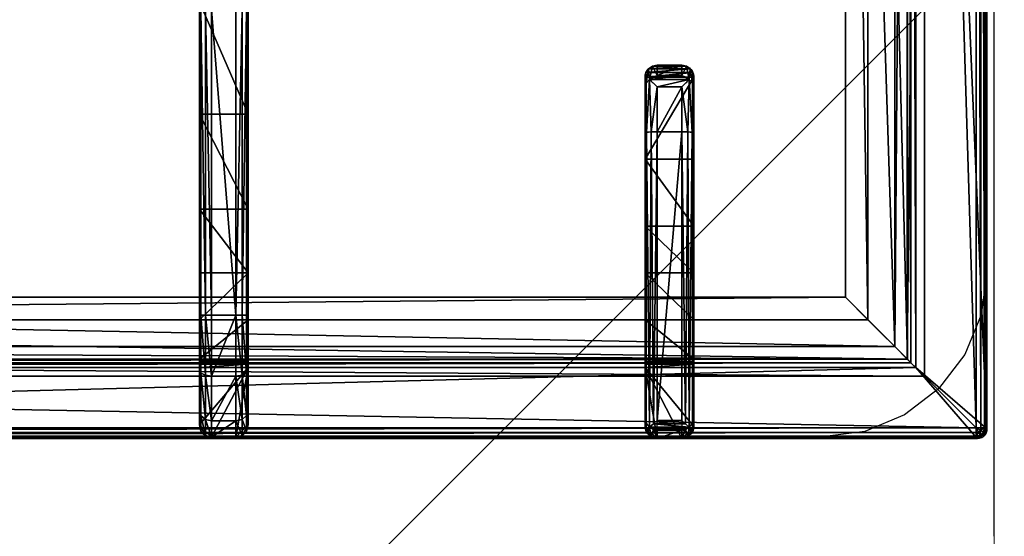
# Model space of a CAD drawing. Header units: millimetres. Extents: x 103872 to 294171, y 5570 to 32737.
# Tile 86 of 117: x 135055 to 135257, y 11654 to 11759. Entities that reach past the tile are written whole.
import ezdxf

# ---------------------------------------------------------------- set-up
doc = ezdxf.new("R2010")
doc.units = ezdxf.units.MM
doc.header["$LTSCALE"] = 2.5
doc.linetypes.add('CONTINUA', pattern=[0])
doc.layers.add('CKD Equipments', color=252, linetype='Continuous', lineweight=0)
doc.layers.add('Dimension', color=40, linetype='Continuous', lineweight=0)
for name, color, linetype in [('IQ_200_3D', 1, 'Continuous'), ('IQ_204_2D', 7, 'CONTINUA'), ('IQ_204_3D', 7, 'Continuous')]:
    doc.layers.add(name, color=color, linetype=linetype)

# ---------------------------------------------------------------- blocks, each defined once
blk = doc.blocks.new('ELECTROLUX-MC7-TOPFYERBRURNERS4')
at = {"layer": 'IQ_200_3D', "color": 8}
for points, invisible_edges in [([(400, -655, 900), (420.34, -619.74, 900), (420.34, -117.26, 900), (400, -80.5, 900)], 13), ([(378.51, -628.47, 900), (379.66, -619.74, 900), (400, -655, 900)], 10), ([(421.49, -628.47, 900), (420.34, -619.74, 900), (400, -655, 900)], 10), ([(375.14, -636.62, 900), (378.51, -628.47, 900), (400, -655, 900)], 10), ([(424.86, -636.62, 900), (421.49, -628.47, 900), (400, -655, 900)], 10), ([(369.77, -643.61, 900), (375.14, -636.62, 900), (400, -655, 900)], 10), ([(430.23, -643.61, 900), (424.86, -636.62, 900), (400, -655, 900)], 10), ([(362.78, -648.98, 900), (369.77, -643.61, 900), (400, -655, 900)], 10), ([(437.22, -648.98, 900), (430.23, -643.61, 900), (400, -655, 900)], 10), ([(354.63, -652.35, 900), (362.78, -648.98, 900), (400, -655, 900)], 10), ([(445.37, -652.35, 900), (437.22, -648.98, 900), (400, -655, 900)], 10), ([(345.89, -653.5, 900), (354.63, -652.35, 900), (400, -655, 900)], 10), ([(454.11, -653.5, 900), (445.37, -652.35, 900), (400, -655, 900)], 10), ([(800, -655, 900), (745.89, -653.5, 900), (454.11, -653.5, 900), (400, -655, 900)], 5)]:
    blk.add_3dface(points, dxfattribs=dict(at, invisible_edges=invisible_edges))
at = {"layer": 'IQ_204_2D', "color": 8}
for p, q in [((420, -651.5), (420, -85.5)), ((422.81, -492.25), (445.31, -492.25)), ((445.31, -492.25), (445.31, -494.75)), ((445.31, -492.25), (507.76, -492.25)), ((420.31, -494.75), (420.31, -499.75)), ((445.31, -494.75), (420.31, -494.75)), ((445.31, -494.75), (445.31, -499.75)), ((507.81, -494.75), (445.31, -494.75)), ((420.31, -499.75), (445.31, -499.75)), ((445.31, -499.75), (507.81, -499.75)), ((445.31, -499.75), (445.31, -502.25)), ((445.31, -502.25), (422.81, -502.25)), ((507.76, -502.25), (445.31, -502.25)), ((482.76, -583.5), (422.47, -583.5)), ((491.91, -583.5), (482.76, -583.5)), ((491.91, -583.5), (494.04, -583.5)), ((420, -586), (420, -591)), ((420, -586), (420, -591)), ((422, -586), (422, -591)), ((422, -586), (482.81, -586)), ((482.81, -586), (482.81, -591)), ((482.81, -586), (492.02, -586)), ((492.02, -591), (492.02, -586)), ((496.48, -586), (494.37, -586)), ((494.37, -586), (494.37, -591)), ((496.48, -591), (496.48, -586)), ((482.81, -591), (422, -591)), ((492.02, -591), (482.81, -591)), ((494.37, -591), (496.48, -591)), ((422.47, -593.5), (482.76, -593.5)), ((482.76, -593.5), (491.91, -593.5)), ((494.04, -593.5), (491.91, -593.5)), ((422, -653.5), (778, -653.5))]:
    blk.add_line(p, q, dxfattribs=at)
blk.add_lwpolyline([(751.02, -112.48), (448.98, -112.48), (448.98, -624.52), (751.02, -624.52)], close=True, dxfattribs=at)
for centre, start, end in [((422.81, -494.75), 90, 180), ((422.81, -499.75), 180, 270)]:
    blk.add_arc(centre, 2.5, start, end, dxfattribs=at)
at = {"layer": 'IQ_204_2D', "color": 8, "extrusion": (0, 0, -1)}
for centre, major_axis, ratio, start_param, end_param in [((422.47, -586), (0, 2.5), 0.948965, -0.895145, 0), ((482.76, -586), (0, 2.5), 0.02182, 0, 1.570796), ((491.91, -586), (0, 2.5), 0.84544, 0, 0.894481), ((491.91, -586), (2.5, 2.5), 0.02182, 0.872665, 1.54898), ((491.91, -586), (-1.92, 1.92), 0.8391, 1.592613, 2.268928), ((422.47, -591), (0, 2.5), 0.948965, 3.141593, 4.036737), ((482.76, -591), (0, 2.5), 0.02182, 1.570796, 3.141593), ((491.91, -591), (0, 2.5), 0.84544, 2.247111, 3.141593), ((491.91, -591), (-2.5, 2.5), 0.02182, 1.592613, 2.268928), ((491.91, -591), (1.92, 1.92), 0.8391, 0.872665, 1.54898), ((422, -651.5), (1.42, 1.42), 0.997265, 2.357564, 3.925621)]:
    blk.add_ellipse(centre, major_axis=major_axis, ratio=ratio, start_param=start_param, end_param=end_param, dxfattribs=at)
at = {"layer": 'IQ_204_2D', "color": 8}
for points, knots in [([(420, -586), (420.01, -585.86), (420.03, -585.71), (420.09, -585.41), (420.14, -585.25), (420.31, -584.87), (420.45, -584.64), (420.62, -584.44)], [0, 0, 0, 0, 0.576945, 0.576945, 1.153889, 1.153889, 2.068716, 2.068716, 2.068716, 2.068716]), ([(420.62, -584.44), (420.79, -584.64), (420.99, -584.87), (421.33, -585.25), (421.47, -585.41), (421.74, -585.71), (421.87, -585.86), (422, -586)], [11.858599, 11.858599, 11.858599, 11.858599, 12.773425, 12.773425, 13.35037, 13.35037, 13.927314, 13.927314, 13.927314, 13.927314]), ([(494.04, -583.5), (494.19, -583.5), (494.35, -583.51), (494.66, -583.58), (494.82, -583.63), (495.12, -583.75), (495.26, -583.83), (495.53, -584.02), (495.65, -584.12), (495.87, -584.34), (495.97, -584.47), (496.15, -584.74), (496.23, -584.89), (496.35, -585.2), (496.4, -585.36), (496.46, -585.68), (496.48, -585.84), (496.48, -586)], [3.776921, 3.776921, 3.776921, 3.776921, 4.248957, 4.248957, 4.720993, 4.720993, 5.193029, 5.193029, 5.665065, 5.665065, 6.135831, 6.135831, 6.606596, 6.606596, 7.077361, 7.077361, 7.548126, 7.548126, 7.548126, 7.548126]), ([(420.62, -592.56), (420.45, -592.36), (420.31, -592.13), (420.14, -591.75), (420.09, -591.59), (420.03, -591.29), (420.01, -591.14), (420, -591)], [11.858599, 11.858599, 11.858599, 11.858599, 12.773425, 12.773425, 13.35037, 13.35037, 13.927314, 13.927314, 13.927314, 13.927314]), ([(422, -591), (421.87, -591.14), (421.74, -591.29), (421.47, -591.59), (421.33, -591.75), (420.99, -592.13), (420.79, -592.36), (420.62, -592.56)], [0, 0, 0, 0, 0.576945, 0.576945, 1.153889, 1.153889, 2.068716, 2.068716, 2.068716, 2.068716]), ([(496.48, -591), (496.48, -591.16), (496.46, -591.32), (496.4, -591.64), (496.35, -591.8), (496.23, -592.11), (496.15, -592.26), (495.97, -592.53), (495.87, -592.66), (495.65, -592.88), (495.53, -592.98), (495.26, -593.17), (495.12, -593.25), (494.82, -593.37), (494.66, -593.42), (494.35, -593.48), (494.19, -593.5), (494.04, -593.5)], [15.096253, 15.096253, 15.096253, 15.096253, 15.567018, 15.567018, 16.037783, 16.037783, 16.508548, 16.508548, 16.979314, 16.979314, 17.45135, 17.45135, 17.923386, 17.923386, 18.395422, 18.395422, 18.867458, 18.867458, 18.867458, 18.867458])]:
    blk.add_open_spline(points, degree=3, knots=knots, dxfattribs=at)
at = {"layer": 'IQ_204_3D', "color": 8}
mesh = blk.add_polyface(dxfattribs=at)
corners = [(779.78, -85.71, 904.1), (780, -85.5, 900), (779.52, -84.72, 904.14), (779.73, -84.5, 900), (778, -83.5, 900), (778.78, -83.98, 904.14), (779, -83.77, 900), (777.79, -83.72, 904.1), (779.48, -85.71, 905.06), (779.29, -84.85, 905), (778.65, -85.21, 905.73), (778.76, -85.71, 905.75), (778.65, -84.21, 905), (777.79, -84.02, 905.06), (778.29, -84.85, 905.73), (777.79, -84.74, 905.75), (777.79, -85.71, 906), (422.21, -85.71, 906), (422.21, -84.74, 905.75), (422.21, -84.02, 905.06), (422.21, -83.72, 904.1), (422, -83.5, 900), (765.45, -638.95, 900), (422, -653.5, 900), (434.55, -638.95, 900), (765.45, -98.05, 900), (780, -651.5, 900), (434.55, -98.05, 900), (420, -85.5, 900), (421, -83.77, 900), (779.73, -652.5, 900), (779, -653.23, 900), (778, -653.5, 900), (420, -651.5, 900), (420.27, -652.5, 900), (421, -653.23, 900), (420.27, -84.5, 900), (421.22, -83.98, 904.14), (420.48, -84.72, 904.14), (420.22, -85.71, 904.1), (421.35, -84.21, 905), (421.71, -84.85, 905.73), (420.71, -84.85, 905), (420.52, -85.71, 905.06), (421.35, -85.21, 905.73), (421.24, -85.71, 905.75), (422.21, -651.29, 906), (421.24, -651.29, 905.75), (420.52, -651.29, 905.06), (420.22, -651.29, 904.1), (420.48, -652.28, 904.14), (421.22, -653.02, 904.14), (422.21, -653.28, 904.1), (420.71, -652.15, 905), (421.35, -651.79, 905.73), (421.35, -652.79, 905), (422.21, -652.98, 905.06), (421.71, -652.15, 905.73), (422.21, -652.26, 905.75), (435.55, -637.95, 899.73), (435.55, -99.05, 899.73), (436.28, -99.78, 899), (436.28, -637.22, 899), (438.88, -634.62, 902.5), (438.88, -102.38, 902.5), (436.31, -637.19, 905.06), (436.31, -99.81, 905.06), (432.81, -96.31, 906), (432.81, -640.69, 906), (448.98, -624.52, 885), (448.98, -112.48, 885), (444.36, -107.86, 885), (444.36, -629.14, 885), (777.79, -653.28, 904.1), (777.79, -652.98, 905.06), (777.79, -651.29, 906), (777.79, -652.26, 905.75), (763.72, -637.22, 899), (764.45, -637.95, 899.73), (764.45, -99.05, 899.73), (763.72, -99.78, 899), (767.19, -640.69, 906), (767.19, -96.31, 906), (778.78, -653.02, 904.14), (779.52, -652.28, 904.14), (779.78, -651.29, 904.1), (778.65, -652.79, 905), (778.29, -652.15, 905.73), (779.29, -652.15, 905), (779.48, -651.29, 905.06), (778.65, -651.79, 905.73), (778.76, -651.29, 905.75), (761.12, -634.62, 902.5), (751.02, -624.52, 885), (763.69, -637.19, 905.06), (755.64, -629.14, 885), (755.64, -107.86, 885), (751.02, -112.48, 885), (761.12, -102.38, 902.5), (763.69, -99.81, 905.06)]
mesh.append_faces([[corners[k] for k in face] for face in [(16, 10, 14), (17, 41, 44), (46, 54, 57), (75, 87, 90)]], dxfattribs={"color": 8})
mesh.append_faces([[corners[k] for k in face] for face in [(4, 5, 6), (8, 10, 11), (16, 11, 10), (15, 16, 14), (7, 19, 13), (13, 18, 15), (28, 38, 36), (19, 41, 18), (17, 18, 41), (45, 17, 44), (39, 48, 43), (43, 47, 45), (23, 51, 35), (48, 54, 47), (46, 47, 54), (58, 46, 57), (52, 74, 56), (76, 56, 74), (26, 84, 30), (74, 87, 76), (85, 88, 84), (88, 87, 86), (75, 76, 87), (91, 75, 90), (85, 8, 89), (11, 89, 8)]], dxfattribs={"vtx0": -1, "color": 8})
mesh.append_faces([[corners[k] for k in face] for face in [(16, 15, 17), (22, 23, 24), (25, 26, 22), (27, 21, 25), (21, 28, 29), (6, 1, 4), (4, 25, 21), (24, 28, 27), (35, 33, 23), (26, 25, 1), (23, 22, 32), (17, 45, 46), (75, 81, 46), (81, 16, 82), (46, 67, 17), (17, 82, 16), (93, 72, 69), (72, 93, 95), (70, 71, 97), (97, 95, 93)]], dxfattribs={"vtx0": -1, "vtx1": -1, "color": 8})
mesh.append_faces([[corners[k] for k in face] for face in [(21, 27, 28), (4, 1, 25), (26, 32, 22), (24, 23, 33)]], dxfattribs={"vtx0": -1, "vtx1": -1, "vtx2": -1, "color": 8})
mesh.append_faces([[corners[k] for k in face] for face in [(17, 15, 18), (24, 33, 28), (46, 45, 47), (75, 58, 76), (16, 91, 11)]], dxfattribs={"vtx0": -1, "vtx2": -1, "color": 8})
mesh.append_faces([[corners[k] for k in face] for face in [(0, 1, 2), (5, 2, 6), (8, 0, 9), (5, 12, 2), (5, 7, 12), (12, 13, 14), (12, 14, 9), (2, 9, 0), (10, 9, 14), (19, 18, 13), (4, 21, 7), (30, 31, 26), (34, 33, 35), (20, 21, 37), (38, 37, 36), (19, 20, 40), (38, 42, 37), (38, 39, 42), (42, 43, 44), (42, 44, 40), (37, 40, 20), (41, 40, 44), (48, 47, 43), (28, 33, 39), (49, 33, 50), (51, 50, 35), (48, 49, 53), (51, 55, 50), (51, 52, 55), (55, 56, 57), (55, 57, 53), (50, 53, 49), (54, 53, 57), (24, 27, 59), (61, 62, 60), (63, 64, 65), (67, 68, 66), (69, 70, 63), (61, 71, 62), (73, 74, 52), (58, 56, 76), (32, 73, 23), (62, 77, 59), (22, 24, 78), (27, 25, 60), (80, 61, 79), (73, 32, 83), (84, 83, 30), (74, 73, 86), (88, 89, 90), (88, 86, 84), (83, 84, 86), (92, 93, 63), (68, 81, 65), (92, 63, 94), (72, 95, 62), (95, 96, 77), (98, 97, 92), (81, 82, 94), (98, 92, 99), (77, 80, 78), (25, 22, 79), (0, 8, 85), (91, 89, 11), (80, 96, 61), (70, 97, 64), (64, 98, 66), (82, 67, 99), (1, 0, 26)]], dxfattribs={"vtx1": -1, "color": 8})
mesh.append_faces([[corners[k] for k in face] for face in [(31, 32, 26), (75, 46, 58), (75, 16, 81), (81, 68, 46), (68, 67, 46), (67, 82, 17), (70, 69, 71), (72, 71, 69), (71, 96, 97), (96, 95, 97), (16, 75, 91)]], dxfattribs={"vtx1": -1, "vtx2": -1, "color": 8})
mesh.append_faces([[corners[k] for k in face] for face in [(1, 3, 2), (4, 7, 5), (2, 3, 6), (8, 9, 10), (7, 13, 12), (12, 9, 2), (13, 15, 14), (7, 20, 19), (21, 20, 7), (6, 3, 1), (28, 36, 29), (21, 29, 37), (28, 39, 38), (37, 29, 36), (19, 40, 41), (39, 43, 42), (42, 40, 37), (43, 45, 44), (39, 49, 48), (33, 49, 39), (33, 34, 50), (23, 52, 51), (50, 34, 35), (48, 53, 54), (52, 56, 55), (55, 53, 50), (56, 58, 57), (27, 60, 59), (62, 59, 60), (64, 66, 65), (68, 65, 66), (70, 64, 63), (71, 72, 62), (73, 52, 23), (77, 78, 59), (24, 59, 78), (25, 79, 60), (61, 60, 79), (32, 31, 83), (26, 85, 84), (83, 31, 30), (74, 86, 87), (73, 83, 86), (85, 89, 88), (88, 90, 87), (89, 91, 90), (93, 69, 63), (81, 94, 65), (63, 65, 94), (95, 77, 62), (96, 80, 77), (97, 93, 92), (82, 99, 94), (92, 94, 99), (80, 79, 78), (22, 78, 79), (96, 71, 61), (97, 98, 64), (98, 99, 66), (67, 66, 99), (0, 85, 26)]], dxfattribs={"vtx2": -1, "color": 8})
mesh = blk.add_polyface(dxfattribs=at)
corners = [(567.34, -494.45, 930.72), (567.81, -494.75, 922), (567.27, -494.16, 931.11), (567.36, -494.6, 930.62), (567.36, -494.75, 930.59), (567.48, -493.5, 922), (566.78, -493.22, 931.91), (565.31, -492.25, 922), (565.94, -492.51, 931.06), (566.56, -492.58, 922), (564.89, -492.25, 930.01), (507.79, -492.58, 933.75), (507.76, -492.25, 932.5), (507.81, -493.5, 934.67), (566.08, -494.04, 932.35), (565.46, -494.74, 932.48), (507.81, -494.75, 935), (565.48, -494.72, 932.48), (565.52, -494.68, 932.48), (565.58, -494.6, 932.47), (565.74, -494.43, 932.45), (509.4, -492.25, 922), (466.99, -492.25, 904.45), (422.81, -492.25, 910), (486.45, -492.25, 917.44), (453.98, -492.25, 885), (436.28, -492.25, 899), (444.36, -492.25, 885), (435.83, -492.25, 899.53), (435.23, -492.25, 899.88), (434.55, -492.25, 900), (422.81, -492.25, 900), (425.83, -492.25, 921.25), (434.06, -492.25, 929.49), (445.31, -492.25, 932.5), (567.48, -501, 922), (509.4, -502.25, 922), (567.81, -499.75, 922), (566.56, -501.92, 922), (565.31, -502.25, 922), (445.31, -494.75, 935), (445.31, -493.5, 934.67), (432.81, -494.75, 931.65), (432.98, -493.5, 931.36), (423.66, -494.75, 922.5), (433.44, -492.58, 930.57), (445.31, -492.58, 933.75), (424.75, -492.58, 921.87), (423.95, -493.5, 922.33), (421.56, -492.58, 910), (420.31, -494.75, 910), (420.65, -493.5, 910), (421.56, -492.58, 900), (420.31, -494.75, 900), (420.65, -493.5, 900), (445.31, -499.75, 935), (507.81, -499.75, 935), (432.81, -499.75, 931.65), (423.66, -499.75, 922.5), (420.31, -499.75, 910), (420.31, -499.75, 900), (434.55, -502.25, 900), (422.81, -502.25, 900), (421.56, -501.92, 900), (420.65, -501, 900), (564.89, -502.25, 930.01), (566.78, -501.28, 931.91), (567.27, -500.34, 931.11), (567.36, -499.75, 930.59), (567.36, -499.9, 930.62), (567.34, -500.05, 930.72), (565.94, -501.99, 931.06), (507.76, -502.25, 932.5), (486.45, -502.25, 917.44), (445.31, -502.25, 932.5), (434.06, -502.25, 929.49), (425.83, -502.25, 921.25), (422.81, -502.25, 910), (466.99, -502.25, 904.45), (435.23, -502.25, 899.88), (435.83, -502.25, 899.53), (444.36, -502.25, 885), (453.98, -502.25, 885), (436.28, -502.25, 899), (507.79, -501.92, 933.75), (566.08, -500.46, 932.35), (507.81, -501, 934.67), (565.74, -500.07, 932.45), (565.58, -499.9, 932.47), (565.52, -499.82, 932.48), (565.48, -499.78, 932.48), (565.46, -499.75, 932.48), (420.65, -501, 910), (423.95, -501, 922.33), (424.75, -501.92, 921.87), (421.56, -501.92, 910), (433.44, -501.92, 930.57), (432.98, -501, 931.36), (445.31, -501.92, 933.75), (445.31, -501, 934.67)]
mesh.append_faces([[corners[k] for k in face] for face in [(2, 5, 6), (8, 6, 9), (9, 6, 5), (8, 11, 6), (6, 13, 14), (35, 66, 38), (66, 35, 67), (66, 71, 38), (85, 86, 66), (66, 84, 71)]], dxfattribs={"color": 8})
mesh.append_faces([[corners[k] for k in face] for face in [(7, 8, 9), (11, 13, 6), (42, 41, 43), (45, 48, 43), (32, 49, 47), (50, 48, 51), (51, 47, 49), (40, 13, 41), (41, 11, 46), (53, 51, 54), (54, 49, 52), (55, 42, 57), (50, 58, 44), (44, 57, 42), (37, 67, 35), (86, 84, 66), (58, 92, 93), (94, 97, 93), (75, 98, 96), (55, 97, 99), (99, 96, 98), (59, 64, 92), (62, 95, 63), (63, 92, 64), (86, 55, 99), (67, 6, 66), (14, 66, 6), (21, 73, 24), (82, 22, 78), (78, 24, 73)]], dxfattribs={"vtx0": -1, "color": 8})
mesh.append_faces([[corners[k] for k in face] for face in [(10, 21, 12), (22, 23, 24), (25, 26, 22), (24, 12, 21), (7, 5, 21), (35, 36, 37), (23, 49, 32), (34, 46, 12), (13, 11, 41), (54, 31, 53), (62, 60, 61), (36, 72, 73), (77, 73, 76), (83, 78, 80), (74, 98, 75), (4, 0, 68), (1, 4, 37)]], dxfattribs={"vtx0": -1, "vtx1": -1, "color": 8})
mesh.append_faces([[corners[k] for k in face] for face in [(15, 17, 16), (17, 18, 16), (18, 19, 16), (23, 22, 30), (31, 61, 53), (77, 61, 78), (88, 89, 56), (89, 90, 56), (90, 91, 56), (16, 56, 15), (56, 91, 15), (18, 89, 19), (89, 18, 90), (15, 90, 17), (90, 15, 91), (17, 90, 18), (89, 88, 19), (70, 68, 0)]], dxfattribs={"vtx0": -1, "vtx1": -1, "vtx2": -1, "color": 8})
mesh.append_faces([[corners[k] for k in face] for face in [(12, 11, 8), (16, 14, 13), (21, 1, 37), (34, 45, 46), (12, 46, 11), (23, 52, 49), (77, 78, 73), (72, 71, 84), (77, 94, 95), (72, 84, 98), (84, 86, 99)]], dxfattribs={"vtx0": -1, "vtx2": -1, "color": 8})
mesh.append_faces([[corners[k] for k in face] for face in [(0, 1, 2), (0, 3, 1), (10, 12, 8), (20, 14, 16), (7, 21, 10), (31, 23, 30), (9, 5, 7), (38, 39, 35), (40, 41, 42), (42, 43, 44), (45, 33, 47), (45, 43, 46), (32, 47, 33), (48, 44, 43), (41, 46, 43), (31, 52, 23), (51, 49, 54), (40, 55, 16), (40, 42, 55), (58, 57, 44), (50, 53, 59), (30, 61, 31), (63, 64, 62), (39, 38, 65), (70, 67, 37), (71, 65, 38), (39, 65, 36), (62, 61, 77), (81, 82, 83), (65, 71, 72), (87, 88, 56), (59, 92, 58), (58, 93, 57), (94, 76, 96), (94, 93, 95), (75, 96, 76), (97, 57, 93), (92, 95, 93), (60, 64, 59), (95, 92, 63), (98, 84, 99), (2, 6, 67), (20, 87, 14), (20, 19, 87), (85, 66, 14), (3, 0, 4), (2, 67, 0), (69, 68, 70), (36, 73, 21), (22, 24, 78), (81, 27, 82), (83, 26, 81), (26, 83, 28), (61, 30, 79), (29, 28, 79)]], dxfattribs={"vtx1": -1, "color": 8})
mesh.append_faces([[corners[k] for k in face] for face in [(3, 4, 1), (26, 28, 22), (28, 29, 22), (29, 30, 22), (23, 32, 24), (32, 33, 24), (33, 34, 24), (34, 12, 24), (5, 1, 21), (39, 36, 35), (36, 21, 37), (40, 16, 13), (55, 56, 16), (64, 60, 62), (60, 53, 61), (68, 69, 37), (65, 72, 36), (72, 74, 73), (74, 75, 73), (75, 76, 73), (61, 79, 78), (79, 80, 78), (82, 78, 83), (86, 85, 56), (62, 77, 95), (56, 55, 86), (74, 72, 98), (88, 87, 19), (67, 70, 0), (4, 68, 37)]], dxfattribs={"vtx1": -1, "vtx2": -1, "color": 8})
mesh.append_faces([[corners[k] for k in face] for face in [(1, 5, 2), (7, 10, 8), (19, 20, 16), (25, 27, 26), (34, 33, 45), (45, 47, 48), (50, 44, 48), (51, 48, 47), (53, 50, 51), (50, 59, 58), (53, 60, 59), (54, 52, 31), (69, 70, 37), (85, 87, 56), (77, 76, 94), (94, 96, 97), (55, 57, 97), (99, 97, 96), (87, 85, 14), (82, 25, 22), (27, 25, 82), (26, 27, 81), (83, 80, 28), (30, 29, 79), (28, 80, 79)]], dxfattribs={"vtx2": -1, "color": 8})
mesh = blk.add_polyface(dxfattribs=at)
corners = [(492.02, -586, 934.6), (493.56, -592.56, 933.98), (493.56, -584.43, 933.98), (492.02, -591, 934.6), (494.37, -591, 932.53), (494.37, -586, 932.53), (496.29, -585.04, 920.55), (496.48, -586, 920.59), (495.76, -584.23, 920.43), (492.82, -583.75, 933.14), (494.04, -583.5, 920), (491.91, -583.5, 932.1), (494.97, -583.69, 920.24), (496.48, -591, 920.59), (496.29, -591.96, 920.55), (492.82, -593.25, 933.14), (495.76, -592.77, 920.43), (494.97, -593.31, 920.24), (494.04, -593.5, 920), (491.91, -593.5, 932.1), (482.76, -583.5, 932.5), (477.27, -583.5, 912.68), (424.21, -583.5, 932.5), (453.98, -583.5, 885), (436.28, -583.5, 899), (463.49, -583.5, 900.63), (444.36, -583.5, 885), (435.83, -583.5, 899.53), (435.23, -583.5, 899.88), (422.5, -583.5, 900), (434.55, -583.5, 900), (477.27, -593.5, 912.68), (453.98, -593.5, 885), (463.49, -593.5, 900.63), (482.76, -593.5, 932.5), (422.5, -593.5, 900), (434.55, -593.5, 900), (424.21, -593.5, 932.5), (435.23, -593.5, 899.88), (435.83, -593.5, 899.53), (444.36, -593.5, 885), (436.28, -593.5, 899), (421.73, -591, 933.1), (420, -591, 900), (421.9, -591.8, 933.81), (421.25, -593.16, 900), (422.36, -592.56, 934.45), (420.34, -592.25, 900), (423.18, -593.25, 933.58), (420, -586, 900), (421.73, -586, 933.1), (420.34, -584.75, 900), (421.25, -583.83, 900), (482.81, -592.25, 934.67), (482.81, -591, 935), (482.79, -593.16, 933.75), (423.02, -591.8, 934.87), (423.73, -591, 935), (482.81, -586, 935), (423.73, -586, 935), (422.36, -584.44, 934.45), (423.02, -585.2, 934.87), (421.9, -585.2, 933.81), (423.18, -583.75, 933.58), (482.79, -583.83, 933.75), (482.81, -584.75, 934.67)]
mesh.append_faces([[corners[k] for k in face] for face in [(5, 6, 2), (5, 7, 6), (6, 8, 2), (13, 4, 14), (16, 14, 1), (1, 14, 4), (42, 43, 44), (45, 46, 47), (46, 45, 48), (46, 44, 47), (44, 43, 47), (1, 55, 15), (48, 55, 46), (46, 53, 56), (57, 56, 54), (50, 62, 49), (49, 62, 51), (63, 52, 60), (52, 51, 60), (60, 51, 62), (61, 65, 60), (59, 58, 61), (60, 64, 63), (9, 64, 2)]], dxfattribs={"color": 8})
mesh.append_faces([[corners[k] for k in face] for face in [(0, 1, 2), (15, 16, 1), (16, 15, 17), (19, 17, 15), (32, 25, 33), (35, 48, 45), (35, 30, 36), (3, 53, 1), (53, 55, 1), (55, 53, 46), (58, 65, 61), (65, 64, 60), (64, 65, 2), (65, 0, 2)]], dxfattribs={"vtx0": -1, "color": 8})
mesh.append_faces([[corners[k] for k in face] for face in [(20, 21, 22), (23, 24, 25), (25, 22, 21), (30, 22, 28), (12, 17, 10), (17, 12, 16), (6, 14, 8), (8, 16, 12), (18, 34, 31), (37, 31, 34), (51, 29, 49), (49, 30, 43)]], dxfattribs={"vtx0": -1, "vtx1": -1, "color": 8})
mesh.append_faces([[corners[k] for k in face] for face in [(25, 28, 22), (37, 38, 33), (35, 43, 30)]], dxfattribs={"vtx0": -1, "vtx1": -1, "vtx2": -1, "color": 8})
mesh.append_faces([[corners[k] for k in face] for face in [(37, 33, 31), (33, 39, 41), (34, 15, 55), (34, 55, 48), (58, 54, 3), (54, 58, 59), (20, 63, 64), (20, 64, 9)]], dxfattribs={"vtx0": -1, "vtx2": -1, "color": 8})
mesh.append_faces([[corners[k] for k in face] for face in [(1, 4, 2), (2, 8, 9), (10, 11, 12), (12, 9, 8), (4, 13, 5), (18, 17, 19), (11, 10, 20), (29, 22, 30), (7, 13, 6), (10, 18, 21), (25, 21, 33), (19, 34, 18), (35, 36, 37), (40, 32, 41), (37, 48, 35), (43, 42, 49), (45, 47, 35), (19, 15, 34), (37, 34, 48), (0, 58, 3), (57, 54, 59), (42, 44, 50), (46, 60, 44), (60, 46, 61), (59, 61, 57), (62, 50, 44), (22, 29, 63), (22, 63, 20), (11, 20, 9), (26, 23, 40), (24, 26, 41), (36, 30, 38), (24, 41, 27), (39, 38, 27)]], dxfattribs={"vtx1": -1, "color": 8})
mesh.append_faces([[corners[k] for k in face] for face in [(10, 21, 20), (24, 27, 25), (27, 28, 25), (13, 14, 6), (14, 16, 8), (36, 38, 37), (38, 39, 33), (32, 33, 41), (47, 43, 35), (29, 30, 49), (3, 54, 53), (58, 0, 65)]], dxfattribs={"vtx1": -1, "vtx2": -1, "color": 8})
mesh.append_faces([[corners[k] for k in face] for face in [(0, 3, 1), (4, 5, 2), (11, 9, 12), (13, 7, 5), (23, 26, 24), (17, 18, 10), (18, 31, 21), (32, 23, 25), (21, 31, 33), (42, 50, 49), (51, 52, 29), (54, 56, 53), (46, 56, 61), (60, 62, 44), (61, 56, 57), (29, 52, 63), (23, 32, 40), (26, 40, 41), (30, 28, 38), (41, 39, 27), (38, 28, 27)]], dxfattribs={"vtx2": -1, "color": 8})
blk = doc.blocks.new('ARCH')
at = {"layer": 'CKD Equipments', "color": 8}
for points in [[(116417.15, 11253.55, -230), (115864.15, 11253.55, -230), (115864.15, 12053.55, -230), (116417.15, 12053.55, -230)], [(116417.15, 11253.55, -230), (116417.15, 12053.55, -230), (116417.15, 12053.55, 20), (116417.15, 11253.55, 20)], [(116472.99, 11253.55, -225.59), (116417.15, 11253.55, -219.46), (116417.15, 12053.55, -219.46), (116472.99, 12053.55, -225.59)], [(116417.15, 11253.55, -219.46), (116417.15, 11253.55, 20), (116417.15, 12053.55, 20), (116417.15, 12053.55, -219.46)], [(116417.15, 11253.55, 20), (116479.15, 11253.55, 20), (116479.15, 12053.55, 20), (116417.15, 12053.55, 20)]]:
    blk.add_3dface(points, dxfattribs=at)
at = {"layer": 'CKD Equipments', "color": 8, "rotation": 90}
blk.add_blockref('ELECTROLUX-MC7-TOPFYERBRURNERS4', (115762.15, 11253.55, -880), dxfattribs=at)

msp = doc.modelspace()

# ---------------------------------------------------------------- block references
at = {"layer": 'Dimension'}
msp.add_blockref('ARCH', (18837.33, 0), dxfattribs=at)

# ---------------------------------------------------------------- next in the draw order: hatches: boundary and pattern name
h = msp.add_hatch(dxfattribs=at)
h.set_pattern_fill('ANSI31', color=5, scale=50)
h.paths.add_polyline_path([(137058.16, 13210.58), (134558.16, 13210.58), (134558.16, 8500.58), (137058.16, 8500.58)])

doc.saveas('drawing.dxf')
